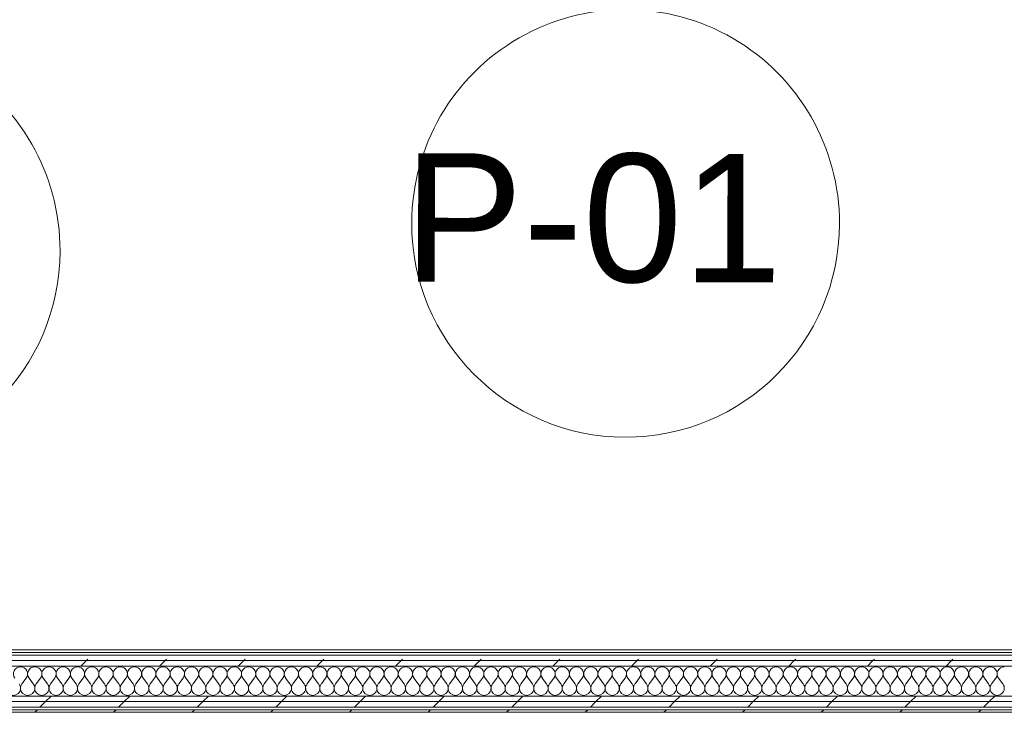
# Model space of a CAD drawing. Header units: millimetres. Extents: x -30280 to 19093, y -18706 to 4378.
# Tile 86 of 206: x -10868 to -8567, y -17084 to -15465. Entities that reach past the tile are written whole.
import ezdxf

# ---------------------------------------------------------------- set-up
doc = ezdxf.new("R2010")
doc.units = ezdxf.units.MM
doc.header["$MEASUREMENT"] = 0
doc.linetypes.add('Wipeout_Contour', pattern=[1000, 0, -1000])
doc.layers.add('02_ACAB_Anotacio Portes', color=7, linetype='Continuous')
doc.layers.add('Nuevo_08_E_Envans secs', color=7, linetype='Continuous')
doc.layers.add('02_ACAB_Anotacio Portes_Pluma_Nº__46', color=5, linetype='Continuous', lineweight=5)
doc.layers.add('Nuevo_08_E_Envans secs_Pluma_Nº__1', color=7, linetype='Continuous', lineweight=5)
for name, color, linetype, lineweight, true_color in [('Nuevo_08_E_Envans secs_Pluma_Nº__102', 7, 'Continuous', 5, 0xcccccc), ('Nuevo_08_E_Envans secs_Pluma_Nº__171', 171, 'Continuous', 13, 0xaaaaff), ('Nuevo_08_E_Envans secs_Pluma_Nº__177', 7, 'Continuous', 15, 0xf7e046)]:
    doc.layers.add(name, color=color, linetype=linetype, lineweight=lineweight, true_color=true_color)
doc.styles.add('Estilo_Generado_1', font='arial.ttf')
pattern_1 = [(45, (0, 0), (-183.8478, 183.8478), [195, -65]), (45, (7e-14, 183.85), (-183.8478, 183.8478), [195, -65])]

# ---------------------------------------------------------------- blocks, each defined once
blk = doc.blocks.new('*X127')
at = {"layer": 'Nuevo_08_E_Envans secs_Pluma_Nº__102', "color": 254, "linetype": 'Continuous', "lineweight": 5, "true_color": 0xcccccc}
for p, q in [((-10863.3, -17017.6), (-10853.3, -17004.3)), ((-10836.7, -17017.6), (-10846.7, -17004.3)), ((-10830, -17017.6), (-10820, -17004.3)), ((-10803.3, -17017.6), (-10813.3, -17004.3)), ((-10796.7, -17017.6), (-10786.7, -17004.3)), ((-10770, -17017.6), (-10780, -17004.3)), ((-10763.3, -17017.6), (-10753.3, -17004.3)), ((-10736.7, -17017.6), (-10746.7, -17004.3)), ((-10730, -17017.6), (-10720, -17004.3)), ((-10703.3, -17017.6), (-10713.3, -17004.3)), ((-10696.7, -17017.6), (-10686.7, -17004.3)), ((-10670, -17017.6), (-10680, -17004.3)), ((-10663.3, -17017.6), (-10653.3, -17004.3)), ((-10636.7, -17017.6), (-10646.7, -17004.3)), ((-10630, -17017.6), (-10620, -17004.3)), ((-10603.3, -17017.6), (-10613.3, -17004.3)), ((-10596.7, -17017.6), (-10586.7, -17004.3)), ((-10570, -17017.6), (-10580, -17004.3)), ((-10563.3, -17017.6), (-10553.3, -17004.3)), ((-10536.7, -17017.6), (-10546.7, -17004.3)), ((-10530, -17017.6), (-10520, -17004.3)), ((-10503.3, -17017.6), (-10513.3, -17004.3)), ((-10496.7, -17017.6), (-10486.7, -17004.3)), ((-10470, -17017.6), (-10480, -17004.3)), ((-10463.3, -17017.6), (-10453.3, -17004.3)), ((-10436.7, -17017.6), (-10446.7, -17004.3)), ((-10430, -17017.6), (-10420, -17004.3)), ((-10403.3, -17017.6), (-10413.3, -17004.3)), ((-10396.7, -17017.6), (-10386.7, -17004.3)), ((-10370, -17017.6), (-10380, -17004.3)), ((-10363.3, -17017.6), (-10353.3, -17004.3)), ((-10336.7, -17017.6), (-10346.7, -17004.3)), ((-10330, -17017.6), (-10320, -17004.3)), ((-10303.3, -17017.6), (-10313.3, -17004.3)), ((-10296.7, -17017.6), (-10286.7, -17004.3)), ((-10270, -17017.6), (-10280, -17004.3)), ((-10263.3, -17017.6), (-10253.3, -17004.3)), ((-10236.7, -17017.6), (-10246.7, -17004.3)), ((-10230, -17017.6), (-10220, -17004.3)), ((-10203.3, -17017.6), (-10213.3, -17004.3)), ((-10196.7, -17017.6), (-10186.7, -17004.3)), ((-10170, -17017.6), (-10180, -17004.3)), ((-10163.3, -17017.6), (-10153.3, -17004.3)), ((-10136.7, -17017.6), (-10146.7, -17004.3)), ((-10130, -17017.6), (-10120, -17004.3)), ((-10103.3, -17017.6), (-10113.3, -17004.3)), ((-10096.7, -17017.6), (-10086.7, -17004.3)), ((-10070, -17017.6), (-10080, -17004.3)), ((-10063.3, -17017.6), (-10053.3, -17004.3)), ((-10036.7, -17017.6), (-10046.7, -17004.3)), ((-10030, -17017.6), (-10020, -17004.3)), ((-10003.3, -17017.6), (-10013.3, -17004.3)), ((-9996.7, -17017.6), (-9986.7, -17004.3)), ((-9970, -17017.6), (-9980, -17004.3)), ((-9963.3, -17017.6), (-9953.3, -17004.3)), ((-9936.7, -17017.6), (-9946.7, -17004.3)), ((-9930, -17017.6), (-9920, -17004.3)), ((-9903.3, -17017.6), (-9913.3, -17004.3)), ((-9896.7, -17017.6), (-9886.7, -17004.3)), ((-9870, -17017.6), (-9880, -17004.3)), ((-9863.3, -17017.6), (-9853.3, -17004.3)), ((-9836.7, -17017.6), (-9846.7, -17004.3)), ((-9830, -17017.6), (-9820, -17004.3)), ((-9803.3, -17017.6), (-9813.3, -17004.3)), ((-9796.7, -17017.6), (-9786.7, -17004.3)), ((-9770, -17017.6), (-9780, -17004.3)), ((-9763.3, -17017.6), (-9753.3, -17004.3)), ((-9736.7, -17017.6), (-9746.7, -17004.3)), ((-9730, -17017.6), (-9720, -17004.3)), ((-9703.3, -17017.6), (-9713.3, -17004.3)), ((-9696.7, -17017.6), (-9686.7, -17004.3)), ((-9670, -17017.6), (-9680, -17004.3)), ((-9663.3, -17017.6), (-9653.3, -17004.3)), ((-9636.7, -17017.6), (-9646.7, -17004.3)), ((-9630, -17017.6), (-9620, -17004.3)), ((-9603.3, -17017.6), (-9613.3, -17004.3)), ((-9596.7, -17017.6), (-9586.7, -17004.3)), ((-9570, -17017.6), (-9580, -17004.3)), ((-9563.3, -17017.6), (-9553.3, -17004.3)), ((-9536.7, -17017.6), (-9546.7, -17004.3)), ((-9530, -17017.6), (-9520, -17004.3)), ((-9503.3, -17017.6), (-9513.3, -17004.3)), ((-9496.7, -17017.6), (-9486.7, -17004.3)), ((-9470, -17017.6), (-9480, -17004.3)), ((-9463.3, -17017.6), (-9453.3, -17004.3)), ((-9436.7, -17017.6), (-9446.7, -17004.3)), ((-9430, -17017.6), (-9420, -17004.3)), ((-9403.3, -17017.6), (-9413.3, -17004.3)), ((-9396.7, -17017.6), (-9386.7, -17004.3)), ((-9370, -17017.6), (-9380, -17004.3)), ((-9363.3, -17017.6), (-9353.3, -17004.3)), ((-9336.7, -17017.6), (-9346.7, -17004.3)), ((-9330, -17017.6), (-9320, -17004.3)), ((-9303.3, -17017.6), (-9313.3, -17004.3)), ((-9296.7, -17017.6), (-9286.7, -17004.3)), ((-9270, -17017.6), (-9280, -17004.3)), ((-9263.3, -17017.6), (-9253.3, -17004.3)), ((-9236.7, -17017.6), (-9246.7, -17004.3)), ((-9230, -17017.6), (-9220, -17004.3)), ((-9203.3, -17017.6), (-9213.3, -17004.3)), ((-9196.7, -17017.6), (-9186.7, -17004.3)), ((-9170, -17017.6), (-9180, -17004.3)), ((-9163.3, -17017.6), (-9153.3, -17004.3)), ((-9136.7, -17017.6), (-9146.7, -17004.3)), ((-9130, -17017.6), (-9120, -17004.3)), ((-9103.3, -17017.6), (-9113.3, -17004.3)), ((-9096.7, -17017.6), (-9086.7, -17004.3)), ((-9070, -17017.6), (-9080, -17004.3)), ((-9063.3, -17017.6), (-9053.3, -17004.3)), ((-9036.7, -17017.6), (-9046.7, -17004.3)), ((-9030, -17017.6), (-9020, -17004.3)), ((-9003.3, -17017.6), (-9013.3, -17004.3)), ((-8996.7, -17017.6), (-8986.7, -17004.3)), ((-8970, -17017.6), (-8980, -17004.3)), ((-8963.3, -17017.6), (-8953.3, -17004.3)), ((-8936.7, -17017.6), (-8946.7, -17004.3)), ((-8930, -17017.6), (-8920, -17004.3)), ((-8903.3, -17017.6), (-8913.3, -17004.3)), ((-8896.7, -17017.6), (-8886.7, -17004.3)), ((-8870, -17017.6), (-8880, -17004.3)), ((-8863.3, -17017.6), (-8853.3, -17004.3)), ((-8836.7, -17017.6), (-8846.7, -17004.3)), ((-8830, -17017.6), (-8820, -17004.3)), ((-8803.3, -17017.6), (-8813.3, -17004.3)), ((-8796.7, -17017.6), (-8786.7, -17004.3)), ((-8770, -17017.6), (-8780, -17004.3)), ((-8763.3, -17017.6), (-8753.3, -17004.3)), ((-8736.7, -17017.6), (-8746.7, -17004.3)), ((-8730, -17017.6), (-8720, -17004.3)), ((-8703.3, -17017.6), (-8713.3, -17004.3)), ((-8696.7, -17017.6), (-8686.7, -17004.3)), ((-8670, -17017.6), (-8680, -17004.3)), ((-8663.3, -17017.6), (-8653.3, -17004.3)), ((-8636.7, -17017.6), (-8646.7, -17004.3)), ((-8630, -17017.6), (-8620, -17004.3)), ((-8603.3, -17017.6), (-8613.3, -17004.3)), ((-8596.7, -17017.6), (-8586.7, -17004.3)), ((-8570, -17017.6), (-8580, -17004.3))]:
    blk.add_line(p, q, dxfattribs=at)
for centre, start, end in [((-10866.7, -16994.3), 90, 216.8699), ((-10866.7, -16994.3), 323.1301, 90), ((-10833.3, -16994.3), 90, 216.8699), ((-10833.3, -16994.3), 323.1301, 90), ((-10800, -16994.3), 90, 216.8699), ((-10800, -16994.3), 323.1301, 90), ((-10766.7, -16994.3), 90, 216.8699), ((-10766.7, -16994.3), 323.1301, 90), ((-10733.3, -16994.3), 90, 216.8699), ((-10733.3, -16994.3), 323.1301, 90), ((-10700, -16994.3), 90, 216.8699), ((-10700, -16994.3), 323.1301, 90), ((-10666.7, -16994.3), 90, 216.8699), ((-10666.7, -16994.3), 323.1301, 90), ((-10633.3, -16994.3), 90, 216.8699), ((-10633.3, -16994.3), 323.1301, 90), ((-10600, -16994.3), 90, 216.8699), ((-10600, -16994.3), 323.1301, 90), ((-10566.7, -16994.3), 90, 216.8699), ((-10566.7, -16994.3), 323.1301, 90), ((-10533.3, -16994.3), 90, 216.8699), ((-10533.3, -16994.3), 323.1301, 90), ((-10500, -16994.3), 90, 216.8699), ((-10500, -16994.3), 323.1301, 90), ((-10466.7, -16994.3), 90, 216.8699), ((-10466.7, -16994.3), 323.1301, 90), ((-10433.3, -16994.3), 90, 216.8699), ((-10433.3, -16994.3), 323.1301, 90), ((-10400, -16994.3), 90, 216.8699), ((-10400, -16994.3), 323.1301, 90), ((-10366.7, -16994.3), 90, 216.8699), ((-10366.7, -16994.3), 323.1301, 90), ((-10333.3, -16994.3), 90, 216.8699), ((-10333.3, -16994.3), 323.1301, 90), ((-10300, -16994.3), 90, 216.8699), ((-10300, -16994.3), 323.1301, 90), ((-10266.7, -16994.3), 90, 216.8699), ((-10266.7, -16994.3), 323.1301, 90), ((-10233.3, -16994.3), 90, 216.8699), ((-10233.3, -16994.3), 323.1301, 90), ((-10200, -16994.3), 90, 216.8699), ((-10200, -16994.3), 323.1301, 90), ((-10166.7, -16994.3), 90, 216.8699), ((-10166.7, -16994.3), 323.1301, 90), ((-10133.3, -16994.3), 90, 216.8699), ((-10133.3, -16994.3), 323.1301, 90), ((-10100, -16994.3), 90, 216.8699), ((-10100, -16994.3), 323.1301, 90), ((-10066.7, -16994.3), 90, 216.8699), ((-10066.7, -16994.3), 323.1301, 90), ((-10033.3, -16994.3), 90, 216.8699), ((-10033.3, -16994.3), 323.1301, 90), ((-10000, -16994.3), 90, 216.8699), ((-10000, -16994.3), 323.1301, 90), ((-9966.7, -16994.3), 90, 216.8699), ((-9966.7, -16994.3), 323.1301, 90), ((-9933.3, -16994.3), 90, 216.8699), ((-9933.3, -16994.3), 323.1301, 90), ((-9900, -16994.3), 90, 216.8699), ((-9900, -16994.3), 323.1301, 90), ((-9866.7, -16994.3), 90, 216.8699), ((-9866.7, -16994.3), 323.1301, 90), ((-9833.3, -16994.3), 90, 216.8699), ((-9833.3, -16994.3), 323.1301, 90), ((-9800, -16994.3), 90, 216.8699), ((-9800, -16994.3), 323.1301, 90), ((-9766.7, -16994.3), 90, 216.8699), ((-9766.7, -16994.3), 323.1301, 90), ((-9733.3, -16994.3), 90, 216.8699), ((-9733.3, -16994.3), 323.1301, 90), ((-9700, -16994.3), 90, 216.8699), ((-9700, -16994.3), 323.1301, 90), ((-9666.7, -16994.3), 90, 216.8699), ((-9666.7, -16994.3), 323.1301, 90), ((-9633.3, -16994.3), 90, 216.8699), ((-9633.3, -16994.3), 323.1301, 90), ((-9600, -16994.3), 90, 216.8699), ((-9600, -16994.3), 323.1301, 90), ((-9566.7, -16994.3), 90, 216.8699), ((-9566.7, -16994.3), 323.1301, 90), ((-9533.3, -16994.3), 90, 216.8699), ((-9533.3, -16994.3), 323.1301, 90), ((-9500, -16994.3), 90, 216.8699), ((-9500, -16994.3), 323.1301, 90), ((-9466.7, -16994.3), 90, 216.8699), ((-9466.7, -16994.3), 323.1301, 90), ((-9433.3, -16994.3), 90, 216.8699), ((-9433.3, -16994.3), 323.1301, 90), ((-9400, -16994.3), 90, 216.8699), ((-9400, -16994.3), 323.1301, 90), ((-9366.7, -16994.3), 90, 216.8699), ((-9366.7, -16994.3), 323.1301, 90), ((-9333.3, -16994.3), 90, 216.8699), ((-9333.3, -16994.3), 323.1301, 90), ((-9300, -16994.3), 90, 216.8699), ((-9300, -16994.3), 323.1301, 90), ((-9266.7, -16994.3), 90, 216.8699), ((-9266.7, -16994.3), 323.1301, 90), ((-9233.3, -16994.3), 90, 216.8699), ((-9233.3, -16994.3), 323.1301, 90), ((-9200, -16994.3), 90, 216.8699), ((-9200, -16994.3), 323.1301, 90), ((-9166.7, -16994.3), 90, 216.8699), ((-9166.7, -16994.3), 323.1301, 90), ((-9133.3, -16994.3), 90, 216.8699), ((-9133.3, -16994.3), 323.1301, 90), ((-9100, -16994.3), 90, 216.8699), ((-9100, -16994.3), 323.1301, 90), ((-9066.7, -16994.3), 90, 216.8699), ((-9066.7, -16994.3), 323.1301, 90), ((-9033.3, -16994.3), 90, 216.8699), ((-9033.3, -16994.3), 323.1301, 90), ((-9000, -16994.3), 90, 216.8699), ((-9000, -16994.3), 323.1301, 90), ((-8966.7, -16994.3), 90, 216.8699), ((-8966.7, -16994.3), 323.1301, 90), ((-8933.3, -16994.3), 90, 216.8699), ((-8933.3, -16994.3), 323.1301, 90), ((-8900, -16994.3), 90, 216.8699), ((-8900, -16994.3), 323.1301, 90), ((-8866.7, -16994.3), 90, 216.8699), ((-8866.7, -16994.3), 323.1301, 90), ((-8833.3, -16994.3), 90, 216.8699), ((-8833.3, -16994.3), 323.1301, 90), ((-8800, -16994.3), 90, 216.8699), ((-8800, -16994.3), 323.1301, 90), ((-8766.7, -16994.3), 90, 216.8699), ((-8766.7, -16994.3), 323.1301, 90), ((-8733.3, -16994.3), 90, 216.8699), ((-8733.3, -16994.3), 323.1301, 90), ((-8700, -16994.3), 90, 216.8699), ((-8700, -16994.3), 323.1301, 90), ((-8666.7, -16994.3), 90, 216.8699), ((-8666.7, -16994.3), 323.1301, 90), ((-8633.3, -16994.3), 90, 216.8699), ((-8633.3, -16994.3), 323.1301, 90), ((-8600, -16994.3), 90, 216.8699), ((-8600, -16994.3), 323.1301, 90), ((-8566.7, -16994.3), 90, 216.8699), ((-10883.3, -17027.6), 143.1301, 36.8699), ((-10850, -17027.6), 143.1301, 36.8699), ((-10816.7, -17027.6), 143.1301, 36.8699), ((-10783.3, -17027.6), 143.1301, 36.8699), ((-10750, -17027.6), 143.1301, 36.8699), ((-10716.7, -17027.6), 143.1301, 36.8699), ((-10683.3, -17027.6), 143.1301, 36.8699), ((-10650, -17027.6), 143.1301, 36.8699), ((-10616.7, -17027.6), 143.1301, 36.8699), ((-10583.3, -17027.6), 143.1301, 36.8699), ((-10550, -17027.6), 143.1301, 36.8699), ((-10516.7, -17027.6), 143.1301, 36.8699), ((-10483.3, -17027.6), 143.1301, 36.8699), ((-10450, -17027.6), 143.1301, 36.8699), ((-10416.7, -17027.6), 143.1301, 36.8699), ((-10383.3, -17027.6), 143.1301, 36.8699), ((-10350, -17027.6), 143.1301, 36.8699), ((-10316.7, -17027.6), 143.1301, 36.8699), ((-10283.3, -17027.6), 143.1301, 36.8699), ((-10250, -17027.6), 143.1301, 36.8699), ((-10216.7, -17027.6), 143.1301, 36.8699), ((-10183.3, -17027.6), 143.1301, 36.8699), ((-10150, -17027.6), 143.1301, 36.8699), ((-10116.7, -17027.6), 143.1301, 36.8699), ((-10083.3, -17027.6), 143.1301, 36.8699), ((-10050, -17027.6), 143.1301, 36.8699), ((-10016.7, -17027.6), 143.1301, 36.8699), ((-9983.3, -17027.6), 143.1301, 36.8699), ((-9950, -17027.6), 143.1301, 36.8699), ((-9916.7, -17027.6), 143.1301, 36.8699), ((-9883.3, -17027.6), 143.1301, 36.8699), ((-9850, -17027.6), 143.1301, 36.8699), ((-9816.7, -17027.6), 143.1301, 36.8699), ((-9783.3, -17027.6), 143.1301, 36.8699), ((-9750, -17027.6), 143.1301, 36.8699), ((-9716.7, -17027.6), 143.1301, 36.8699), ((-9683.3, -17027.6), 143.1301, 36.8699), ((-9650, -17027.6), 143.1301, 36.8699), ((-9616.7, -17027.6), 143.1301, 36.8699), ((-9583.3, -17027.6), 143.1301, 36.8699), ((-9550, -17027.6), 143.1301, 36.8699), ((-9516.7, -17027.6), 143.1301, 36.8699), ((-9483.3, -17027.6), 143.1301, 36.8699), ((-9450, -17027.6), 143.1301, 36.8699), ((-9416.7, -17027.6), 143.1301, 36.8699), ((-9383.3, -17027.6), 143.1301, 36.8699), ((-9350, -17027.6), 143.1301, 36.8699), ((-9316.7, -17027.6), 143.1301, 36.8699), ((-9283.3, -17027.6), 143.1301, 36.8699), ((-9250, -17027.6), 143.1301, 36.8699), ((-9216.7, -17027.6), 143.1301, 36.8699), ((-9183.3, -17027.6), 143.1301, 36.8699), ((-9150, -17027.6), 143.1301, 36.8699), ((-9116.7, -17027.6), 143.1301, 36.8699), ((-9083.3, -17027.6), 143.1301, 36.8699), ((-9050, -17027.6), 143.1301, 36.8699), ((-9016.7, -17027.6), 143.1301, 36.8699), ((-8983.3, -17027.6), 143.1301, 36.8699), ((-8950, -17027.6), 143.1301, 36.8699), ((-8916.7, -17027.6), 143.1301, 36.8699), ((-8883.3, -17027.6), 143.1301, 36.8699), ((-8850, -17027.6), 143.1301, 36.8699), ((-8816.7, -17027.6), 143.1301, 36.8699), ((-8783.3, -17027.6), 143.1301, 36.8699), ((-8750, -17027.6), 143.1301, 36.8699), ((-8716.7, -17027.6), 143.1301, 36.8699), ((-8683.3, -17027.6), 143.1301, 36.8699), ((-8650, -17027.6), 143.1301, 36.8699), ((-8616.7, -17027.6), 143.1301, 36.8699), ((-8583.3, -17027.6), 143.1301, 36.8699)]:
    blk.add_arc(centre, 16.7, start, end, dxfattribs=at)
blk = doc.blocks.new('Muro_63_1', base_point=(-18974.6, -17084))
at = {"color": 254, "linetype": 'Wipeout_Contour', "lineweight": 0, "ltscale": 80058.431559}
blk.add_wipeout([(-12936.6, -17078), (-12936.6, -17084), (-7367.9, -17084), (-7367.9, -17078)], dxfattribs=at).dxf.layer = 'Nuevo_08_E_Envans secs'
at = {"layer": 'Nuevo_08_E_Envans secs_Pluma_Nº__171', "linetype": 'Continuous', "lineweight": 13, "true_color": 0xaaaaff}
h = blk.add_hatch(dxfattribs=at)
h.set_pattern_fill('Panellat_HPL_0001', color=161, style=0, pattern_type=2)
h.set_pattern_definition(pattern_1)
h.paths.add_polyline_path([(-12936.6, -17078), (-12936.6, -17084), (-7367.9, -17084), (-7367.9, -17078)])
at = {"layer": 'Nuevo_08_E_Envans secs_Pluma_Nº__1', "color": 7, "linetype": 'Continuous', "lineweight": 5, "flags": 128}
blk.add_lwpolyline([(-12936.6, -17084), (-7367.9, -17084)], dxfattribs=at)
at = {"color": 254, "linetype": 'Wipeout_Contour', "lineweight": 0, "ltscale": 80005.261268}
blk.add_wipeout([(-12936.6, -17072), (-7367.9, -17072), (-7367.9, -17059), (-12936.6, -17059)], dxfattribs=at).dxf.layer = 'Nuevo_08_E_Envans secs'
at = {"layer": 'Nuevo_08_E_Envans secs_Pluma_Nº__177', "linetype": 'Continuous', "lineweight": 15, "true_color": 0xf7e046}
h = blk.add_hatch(dxfattribs=at)
h.set_pattern_fill('Panellat_HPL_0001', color=53, style=0, pattern_type=2)
h.set_pattern_definition(pattern_1)
h.paths.add_polyline_path([(-12936.6, -17072), (-7367.9, -17072), (-7367.9, -17059), (-12936.6, -17059)])
at = {"layer": 'Nuevo_08_E_Envans secs_Pluma_Nº__1', "color": 7, "linetype": 'Continuous', "lineweight": 5}
for p, q in [((-12936.6, -17072), (-7367.9, -17072)), ((-12936.6, -17078), (-7367.9, -17078))]:
    blk.add_line(p, q, dxfattribs=at)
at = {"color": 254, "linetype": 'Wipeout_Contour', "lineweight": 0, "ltscale": 79276.299078}
blk.add_wipeout([(-12362.2, -17046), (-12362.2, -17059), (-7367.9, -17059), (-7367.9, -17046)], dxfattribs=at).dxf.layer = 'Nuevo_08_E_Envans secs'
at = {"layer": 'Nuevo_08_E_Envans secs_Pluma_Nº__177', "linetype": 'Continuous', "lineweight": 15, "true_color": 0xf7e046}
h = blk.add_hatch(dxfattribs=at)
h.set_pattern_fill('Panellat_HPL_0001', color=53, style=0, pattern_type=2)
h.set_pattern_definition(pattern_1)
h.paths.add_polyline_path([(-12362.2, -17046), (-12362.2, -17059), (-7367.9, -17059), (-7367.9, -17046)])
at = {"layer": 'Nuevo_08_E_Envans secs_Pluma_Nº__1', "color": 7, "linetype": 'Continuous', "lineweight": 5}
for p, q in [((-12334.2, -17046), (-7395.9, -17046)), ((-12362.2, -17059), (-7367.9, -17059))]:
    blk.add_line(p, q, dxfattribs=at)
at = {"layer": 'Nuevo_08_E_Envans secs', "color": 7, "lineweight": 20}
blk.add_blockref('*X127', (0, 0), dxfattribs=at)
at = {"color": 254, "linetype": 'Wipeout_Contour', "lineweight": 0, "ltscale": 78979.077619}
blk.add_wipeout([(-7395.9, -16963), (-12334.2, -16963), (-12334.2, -16976), (-7395.9, -16976)], dxfattribs=at).dxf.layer = 'Nuevo_08_E_Envans secs'
at = {"layer": 'Nuevo_08_E_Envans secs_Pluma_Nº__177', "linetype": 'Continuous', "lineweight": 15, "true_color": 0xf7e046}
h = blk.add_hatch(dxfattribs=at)
h.set_pattern_fill('Panellat_HPL_0001', color=53, style=0, pattern_type=2)
h.set_pattern_definition(pattern_1)
h.paths.add_polyline_path([(-7395.9, -16963), (-12334.2, -16963), (-12334.2, -16976), (-7395.9, -16976)])
at = {"layer": 'Nuevo_08_E_Envans secs_Pluma_Nº__1', "color": 7, "linetype": 'Continuous', "lineweight": 5}
blk.add_line((-12334.2, -16976), (-7395.9, -16976), dxfattribs=at)
at = {"color": 254, "linetype": 'Wipeout_Contour', "lineweight": 0, "ltscale": 78929.329624}
blk.add_wipeout([(-7408.9, -16950), (-12321.2, -16950), (-12321.2, -16963), (-7408.9, -16963)], dxfattribs=at).dxf.layer = 'Nuevo_08_E_Envans secs'
at = {"layer": 'Nuevo_08_E_Envans secs_Pluma_Nº__177', "linetype": 'Continuous', "lineweight": 15, "true_color": 0xf7e046}
h = blk.add_hatch(dxfattribs=at)
h.set_pattern_fill('Panellat_HPL_0001', color=53, style=0, pattern_type=2)
h.set_pattern_definition(pattern_1)
h.paths.add_polyline_path([(-7408.9, -16950), (-12321.2, -16950), (-12321.2, -16963), (-7408.9, -16963)])
at = {"layer": 'Nuevo_08_E_Envans secs_Pluma_Nº__1', "color": 7, "linetype": 'Continuous', "lineweight": 5}
blk.add_line((-12321.2, -16963), (-7408.9, -16963), dxfattribs=at)
at = {"color": 254, "linetype": 'Wipeout_Contour', "lineweight": 0, "ltscale": 78871.361378}
blk.add_wipeout([(-7420.9, -16938), (-12309.2, -16938), (-12309.2, -16944), (-7420.9, -16944)], dxfattribs=at).dxf.layer = 'Nuevo_08_E_Envans secs'
at = {"layer": 'Nuevo_08_E_Envans secs_Pluma_Nº__171', "linetype": 'Continuous', "lineweight": 13, "true_color": 0xaaaaff}
h = blk.add_hatch(dxfattribs=at)
h.set_pattern_fill('Panellat_HPL_0001', color=161, style=0, pattern_type=2)
h.set_pattern_definition(pattern_1)
h.paths.add_polyline_path([(-7420.9, -16938), (-12309.2, -16938), (-12309.2, -16944), (-7420.9, -16944)])
at = {"layer": 'Nuevo_08_E_Envans secs_Pluma_Nº__1', "color": 7, "linetype": 'Continuous', "lineweight": 5}
for p, q in [((-12315.2, -16950), (-7414.9, -16950)), ((-12309.2, -16944), (-7420.9, -16944))]:
    blk.add_line(p, q, dxfattribs=at)
at = {"layer": 'Nuevo_08_E_Envans secs_Pluma_Nº__1', "color": 7, "linetype": 'Continuous', "lineweight": 5, "flags": 128}
blk.add_lwpolyline([(-7420.9, -16938), (-12309.2, -16938)], dxfattribs=at)
blk = doc.blocks.new('Etiqueta_3_1', base_point=(-9450.8, -15439.9))
at = {"layer": '02_ACAB_Anotacio Portes_Pluma_Nº__46', "color": 5, "linetype": 'Continuous', "lineweight": 5}
for p, q in [((-9450.8, -15439), (-9450.8, -15440.8)), ((-9450.8, -15440.8), (-9450.8, -15440.9))]:
    blk.add_line(p, q, dxfattribs=at)
at = {"layer": '02_ACAB_Anotacio Portes_Pluma_Nº__46', "color": 5, "linetype": 'Continuous', "lineweight": 5, "flags": 128}
blk.add_lwpolyline([(-9952, -15939.6, 1), (-8952, -15942.1, 1)], format="xyb", close=True, dxfattribs=at)
at = {"layer": '02_ACAB_Anotacio Portes_Pluma_Nº__46', "color": 5, "lineweight": 5, "insert": (-9451.6, -15778), "char_height": 300, "attachment_point": 2, "rotation": 359.858, "style": 'Estilo_Generado_1'}
blk.add_mtext('\\A1;{\\pqc;\\pt0,46000;\\fArial|b0|i0|c0|p0;\\W1.000000;P-01\\fArial|b0|i0|c0|p0;\\W1.000000;\\A1{\\H.66x;\\S^  ;}\\fArial|b0|i0|c0|p0;\\W1.000000;\\fArial|b0|i0|c0|p0;\\W1.000000;\\A1{\\H.66x;\\S^  ;}\\fArial|b0|i0|c0|p0;\\W1.000000; \\fArial|b0|i0|c0|p0;\\W1.000000;\\fArial|b0|i0|c0|p0;\\W1.000000;\\fArial|b0|i0|c0|p0;\\W1.000000;\\fArial|b0|i0|c0|p0;\\W1.000000;\\fArial|b0|i0|c0|p0;\\W1.000000;\\fArial|b0|i0|c0|p0;\\W1.000000;\\fArial|b0|i0|c0|p0;\\W1.000000;\\fArial|b0|i0|c0|p0;\\W1.000000;\\fArial|b0|i0|c0|p0;\\W1.000000;\\fArial|b0|i0|c0|p0;\\W1.000000;\\fArial|b0|i0|c0|p0;\\W1.000000;\\fArial|b0|i0|c0|p0;\\W1.000000;\\fArial|b0|i0|c0|p0;\\W1.000000;\\fArial|b0|i0|c0|p0;\\W1.000000;\\fArial|b0|i0|c0|p0;\\W1.000000;\\fArial|b0|i0|c0|p0;\\W1.000000;\\fArial|b0|i0|c0|p0;\\W1.000000;\\fArial|b0|i0|c0|p0;\\W1.000000;\\fArial|b0|i0|c0|p0;\\W1.000000;\\fArial|b0|i0|c0|p0;\\W1.000000;\\fArial|b0|i0|c0|p0;\\W1.000000;\\fArial|b0|i0|c0|p0;\\W1.000000;\\fArial|b0|i0|c0|p0;\\W1.000000;\\fArial|b0|i0|c0|p0;\\W1.000000;\\fArial|b0|i0|c0|p0;\\W1.000000;\\fArial|b0|i0|c0|p0;\\W1.000000;\\fArial|b0|i0|c0|p0;\\W1.000000;\\fArial|b0|i0|c0|p0;\\W1.000000;\\fArial|b0|i0|c0|p0;\\W1.000000;\\fArial|b0|i0|c0|p0;\\W1.000000;\\fArial|b0|i0|c0|p0;\\W1.000000;\\fArial|b0|i0|c0|p0;\\W1.000000;\\fArial|b0|i0|c0|p0;\\W1.000000;\\fArial|b0|i0|c0|p0;\\W1.000000;\\fArial|b0|i0|c0|p0;\\W1.000000;\\fArial|b0|i0|c0|p0;\\W1.000000;\\fArial|b0|i0|c0|p0;\\W1.000000;\\fArial|b0|i0|c0|p0;\\W1.000000;\\fArial|b0|i0|c0|p0;\\W1.000000;\\fArial|b0|i0|c0|p0;\\W1.000000;\\fArial|b0|i0|c0|p0;\\W1.000000;\\fArial|b0|i0|c0|p0;\\W1.000000;\\fArial|b0|i0|c0|p0;\\W1.000000;}', dxfattribs=at)
blk = doc.blocks.new('Etiqueta_48_1', base_point=(-11272.8, -15503.2))
at = {"layer": '02_ACAB_Anotacio Portes_Pluma_Nº__46', "color": 5, "linetype": 'Continuous', "lineweight": 5}
for p, q in [((-11272.8, -15502.3), (-11272.8, -15504.1)), ((-11272.8, -15504.1), (-11272.8, -15504.2))]:
    blk.add_line(p, q, dxfattribs=at)
at = {"layer": '02_ACAB_Anotacio Portes_Pluma_Nº__46', "color": 5, "linetype": 'Continuous', "lineweight": 5, "flags": 128}
blk.add_lwpolyline([(-11774.1, -16003, 1), (-10774.1, -16005.5, 1)], format="xyb", close=True, dxfattribs=at)
at = {"layer": '02_ACAB_Anotacio Portes_Pluma_Nº__46', "color": 5, "lineweight": 5, "insert": (-11273.7, -15841.4), "char_height": 300, "attachment_point": 2, "rotation": 359.858, "style": 'Estilo_Generado_1'}
blk.add_mtext('\\A1;{\\pqc;\\pt0,46000;\\fArial|b0|i0|c0|p0;\\W1.000000;M-02\\fArial|b0|i0|c0|p0;\\W1.000000;\\A1{\\H.66x;\\S^  ;}\\fArial|b0|i0|c0|p0;\\W1.000000;\\fArial|b0|i0|c0|p0;\\W1.000000;\\A1{\\H.66x;\\S^  ;}\\fArial|b0|i0|c0|p0;\\W1.000000; \\fArial|b0|i0|c0|p0;\\W1.000000;\\fArial|b0|i0|c0|p0;\\W1.000000;\\fArial|b0|i0|c0|p0;\\W1.000000;\\fArial|b0|i0|c0|p0;\\W1.000000;\\fArial|b0|i0|c0|p0;\\W1.000000;\\fArial|b0|i0|c0|p0;\\W1.000000;\\fArial|b0|i0|c0|p0;\\W1.000000;\\fArial|b0|i0|c0|p0;\\W1.000000;\\fArial|b0|i0|c0|p0;\\W1.000000;\\fArial|b0|i0|c0|p0;\\W1.000000;\\fArial|b0|i0|c0|p0;\\W1.000000;\\fArial|b0|i0|c0|p0;\\W1.000000;\\fArial|b0|i0|c0|p0;\\W1.000000;\\fArial|b0|i0|c0|p0;\\W1.000000;\\fArial|b0|i0|c0|p0;\\W1.000000;\\fArial|b0|i0|c0|p0;\\W1.000000;\\fArial|b0|i0|c0|p0;\\W1.000000;\\fArial|b0|i0|c0|p0;\\W1.000000;\\fArial|b0|i0|c0|p0;\\W1.000000;\\fArial|b0|i0|c0|p0;\\W1.000000;\\fArial|b0|i0|c0|p0;\\W1.000000;\\fArial|b0|i0|c0|p0;\\W1.000000;\\fArial|b0|i0|c0|p0;\\W1.000000;\\fArial|b0|i0|c0|p0;\\W1.000000;\\fArial|b0|i0|c0|p0;\\W1.000000;\\fArial|b0|i0|c0|p0;\\W1.000000;\\fArial|b0|i0|c0|p0;\\W1.000000;\\fArial|b0|i0|c0|p0;\\W1.000000;\\fArial|b0|i0|c0|p0;\\W1.000000;\\fArial|b0|i0|c0|p0;\\W1.000000;\\fArial|b0|i0|c0|p0;\\W1.000000;\\fArial|b0|i0|c0|p0;\\W1.000000;\\fArial|b0|i0|c0|p0;\\W1.000000;\\fArial|b0|i0|c0|p0;\\W1.000000;\\fArial|b0|i0|c0|p0;\\W1.000000;\\fArial|b0|i0|c0|p0;\\W1.000000;\\fArial|b0|i0|c0|p0;\\W1.000000;\\fArial|b0|i0|c0|p0;\\W1.000000;\\fArial|b0|i0|c0|p0;\\W1.000000;\\fArial|b0|i0|c0|p0;\\W1.000000;\\fArial|b0|i0|c0|p0;\\W1.000000;\\fArial|b0|i0|c0|p0;\\W1.000000;\\fArial|b0|i0|c0|p0;\\W1.000000;}', dxfattribs=at)

msp = doc.modelspace()

# ---------------------------------------------------------------- block references
at = {"layer": 'Nuevo_08_E_Envans secs', "color": 7, "lineweight": 20}
msp.add_blockref('Muro_63_1', (-18974.6, -17084), dxfattribs=at)

# ---------------------------------------------------------------- next in the draw order: block references
at = {"layer": '02_ACAB_Anotacio Portes', "color": 5, "linetype": 'Continuous', "lineweight": 5}
for name, p in [('Etiqueta_3_1', (-9450.8, -15439.9)), ('Etiqueta_48_1', (-11272.8, -15503.2))]:
    msp.add_blockref(name, p, dxfattribs=at)

doc.saveas('drawing.dxf')
